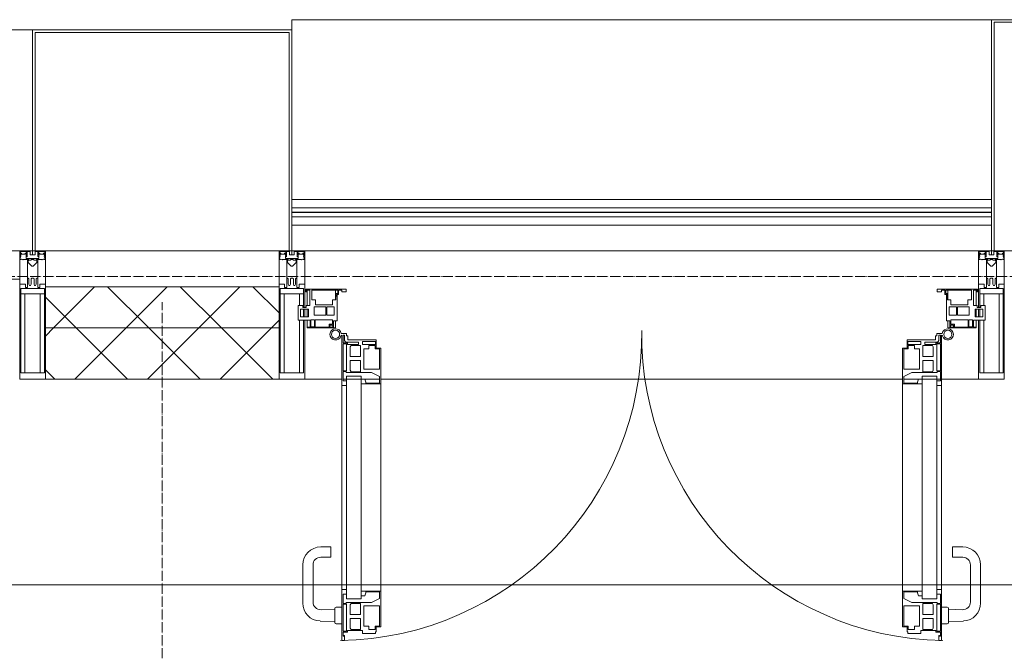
# Model space of a CAD drawing. Header units: millimetres. Extents: x 5617 to 132318, y 7718 to 193536.
# Tile 45 of 81: x 47783 to 49701, y 32370 to 33600. Entities that reach past the tile are written whole.
import ezdxf

# ---------------------------------------------------------------- set-up
doc = ezdxf.new("R2010")
doc.units = ezdxf.units.MM
doc.linetypes.add('ADSK_Линия сетки', pattern=[25, 20, -2.5, 0, -2.5])
doc.linetypes.add('Линия сетки', pattern=[25, 20, -2.5, 0, -2.5])
for name, color, linetype, lineweight in [('Двери', 7, 'Continuous', 18), ('Импосты витража', 7, 'Continuous', 18), ('Колонны', 7, 'Continuous', 18), ('Ограждение', 7, 'Continuous', 18), ('Оси', 7, 'Continuous', 9), ('Панели витража', 7, 'Continuous', 18), ('Перекрытия', 7, 'Continuous', 18), ('Поручни', 7, 'Continuous', 18), ('Стены разрез', 7, 'Continuous', 40), ('Стены штриховка', 7, 'Continuous', 40), ('Элементы узлов', 7, 'Continuous', 18)]:
    doc.layers.add(name, color=color, linetype=linetype, lineweight=lineweight)
pattern_1 = [(45, (0, 0), (-70.71068, 70.71068), []), (135, (0, 0), (-70.71068, -70.71068), [])]

# ---------------------------------------------------------------- blocks, each defined once
blk = doc.blocks.new('135_SLK_K4_AR_rvt-1-МКСС_К4_L13_45_000_')
at = {"layer": 'Перекрытия', "color": 253, "true_color": 0xaaaaaa}
blk.add_line((116900, 32500), (113450, 32500), dxfattribs=at)
blk = doc.blocks.new('A_PAN_ALU_Door_Double - EXT_1_Double_EQ 6_3-7515385-МКСС_К4_L13_45_000_')
at = {"layer": 'Двери', "color": 253, "lineweight": 5, "true_color": 0xaaaaaa}
for p, q in [((-575.1, -160.7), (-585.4, -160.7)), ((-583.7, -164.2), (-583.7, -262.2)), ((-581.6, -179.2), (-581.6, -164.2)), ((-581.6, -164.2), (-578.6, -164.2)), ((-578.6, -164.2), (-578.6, -174.5)), ((-575.1, -165.6), (-575.1, -160.7)), ((-572.4, -165.6), (-575.1, -165.6)), ((-572.4, -173.3), (-572.4, -165.6)), ((572.4, -165.6), (575.1, -165.6)), ((572.4, -173.3), (572.4, -165.6)), ((575.1, -160.7), (585.4, -160.7)), ((575.1, -165.6), (575.1, -160.7)), ((581.6, -164.2), (578.6, -164.2)), ((578.6, -164.2), (578.6, -174.5)), ((581.6, -179.2), (581.6, -164.2)), ((583.7, -164.2), (583.7, -262.2)), ((-572.9, -179.2), (-581.6, -179.2)), ((-581.6, -233.4), (-581.6, -180.9)), ((-581.6, -180.9), (-574.6, -180.9)), ((-575.5, -177.5), (-551.3, -177.5)), ((-574.6, -180.9), (-574.6, -233.4)), ((-572.9, -182.2), (-572.9, -179.2)), ((-551.3, -182.2), (-572.9, -182.2)), ((-517.1, -173.3), (-572.4, -173.3)), ((-567.6, -186.7), (-566.1, -184)), ((-567.6, -205.7), (-567.6, -186.7)), ((-566.1, -184), (-547.7, -184)), ((-551.3, -177.5), (-551.3, -182.2)), ((-547.7, -184), (-547.7, -205.7)), ((-543.6, -182.2), (-543.6, -176.7)), ((-543.6, -176.7), (-518.6, -176.7)), ((-518.6, -182.2), (-543.6, -182.2)), ((-541.3, -230.6), (-541.3, -191)), ((-541.3, -191), (-531.2, -191)), ((-531.2, -191), (-531.2, -184.4)), ((-531.2, -184.4), (-518.8, -184.4)), ((-518.8, -184.4), (-518.8, -191)), ((-518.8, -191), (-510.6, -191)), ((-518.6, -176.7), (-518.6, -182.2)), ((-517.1, -189.3), (-517.1, -173.3)), ((-508.2, -189.3), (-517.1, -189.3)), ((-510.6, -191), (-510.6, -230.6)), ((-508.2, -259.2), (-508.2, -189.3)), ((508.2, -189.3), (517.1, -189.3)), ((508.2, -259.2), (508.2, -189.3)), ((510.6, -191), (510.6, -230.6)), ((518.8, -191), (510.6, -191)), ((517.1, -173.3), (572.4, -173.3)), ((517.1, -189.3), (517.1, -173.3)), ((518.6, -176.7), (518.6, -182.2)), ((543.6, -176.7), (518.6, -176.7)), ((518.6, -182.2), (543.6, -182.2)), ((518.8, -184.4), (518.8, -191)), ((531.2, -184.4), (518.8, -184.4)), ((531.2, -191), (531.2, -184.4)), ((541.3, -191), (531.2, -191)), ((541.3, -230.6), (541.3, -191)), ((543.6, -182.2), (543.6, -176.7)), ((547.7, -184), (547.7, -205.7)), ((566.1, -184), (547.7, -184)), ((551.3, -177.5), (551.3, -182.2)), ((575.5, -177.5), (551.3, -177.5)), ((551.3, -182.2), (572.9, -182.2)), ((567.6, -186.7), (566.1, -184)), ((567.6, -205.7), (567.6, -186.7)), ((572.9, -179.2), (581.6, -179.2)), ((572.9, -182.2), (572.9, -179.2)), ((574.6, -180.9), (574.6, -233.4)), ((581.6, -180.9), (574.6, -180.9)), ((581.6, -233.4), (581.6, -180.9)), ((-547.7, -205.7), (-567.6, -205.7)), ((547.7, -205.7), (567.6, -205.7)), ((-567.6, -232.6), (-567.6, -213.6)), ((-567.6, -213.6), (-547.7, -213.6)), ((-547.7, -213.6), (-547.7, -235.3)), ((567.6, -213.6), (547.7, -213.6)), ((547.7, -213.6), (547.7, -235.3)), ((567.6, -232.6), (567.6, -213.6)), ((-583.7, -244.2), (-583.7, -677.3)), ((-574.6, -233.4), (-581.6, -233.4)), ((-581.6, -253.1), (-581.6, -235.1)), ((-581.6, -235.1), (-575.4, -235.1)), ((-575.4, -235.1), (-575.4, -237.1)), ((-575.4, -237.1), (-526.4, -237.1)), ((-574.6, -244.2), (-546, -244.2)), ((-574.6, -244.2), (-574.6, -677.3)), ((-566.1, -235.3), (-567.6, -232.6)), ((-547.7, -235.3), (-566.1, -235.3)), ((-546, -677.3), (-546, -244.2)), ((-510.6, -230.6), (-541.3, -230.6)), ((-526.4, -237.1), (-510.6, -244.7)), ((-510.6, -244.7), (-510.6, -257.7)), ((510.6, -230.6), (541.3, -230.6)), ((526.4, -237.1), (510.6, -244.7)), ((510.6, -244.7), (510.6, -257.7)), ((575.4, -237.1), (526.4, -237.1)), ((546, -677.3), (546, -244.2)), ((574.6, -244.2), (546, -244.2)), ((547.7, -235.3), (566.1, -235.3)), ((566.1, -235.3), (567.6, -232.6)), ((574.6, -233.4), (581.6, -233.4)), ((574.6, -244.2), (574.6, -677.3)), ((575.4, -235.1), (575.4, -237.1)), ((581.6, -235.1), (575.4, -235.1)), ((581.6, -253.1), (581.6, -235.1)), ((583.7, -244.2), (583.7, -677.3)), ((-583.7, -262.2), (-574.6, -262.2)), ((-574.6, -253.1), (-581.6, -253.1)), ((-574.6, -262.2), (-574.6, -253.1)), ((-539.3, -249.6), (-546, -249.6)), ((-546, -249.6), (-546, -259.2)), ((-546, -259.2), (-508.2, -259.2)), ((-537.1, -255.7), (-539.3, -249.6)), ((-537.1, -257.7), (-537.1, -255.7)), ((-510.6, -257.7), (-537.1, -257.7)), ((-508.2, -662.3), (-508.2, -259.2)), ((546, -259.2), (508.2, -259.2)), ((508.2, -662.3), (508.2, -259.2)), ((510.6, -257.7), (537.1, -257.7)), ((537.1, -255.7), (539.3, -249.6)), ((537.1, -257.7), (537.1, -255.7)), ((539.3, -249.6), (546, -249.6)), ((546, -249.6), (546, -259.2)), ((574.6, -253.1), (581.6, -253.1)), ((574.6, -262.2), (574.6, -253.1)), ((583.7, -262.2), (574.6, -262.2)), ((-574.6, -659.3), (-583.7, -659.3)), ((-583.7, -659.3), (-583.7, -758.9)), ((-574.6, -659.3), (-583.7, -659.3)), ((-583.7, -659.3), (-583.7, -758.9)), ((-581.6, -686.5), (-581.6, -668.4)), ((-581.6, -668.4), (-574.6, -668.4)), ((-581.6, -686.5), (-581.6, -668.4)), ((-581.6, -668.4), (-574.6, -668.4)), ((-574.6, -668.4), (-574.6, -659.3)), ((-574.6, -668.4), (-574.6, -659.3)), ((-508.2, -662.3), (-546, -662.3)), ((-546, -662.3), (-546, -672)), ((-508.2, -662.3), (-546, -662.3)), ((-546, -662.3), (-546, -672)), ((-539.3, -672), (-537.1, -665.9)), ((-539.3, -672), (-537.1, -665.9)), ((-537.1, -665.9), (-537.1, -663.8)), ((-537.1, -663.8), (-510.6, -663.8)), ((-537.1, -665.9), (-537.1, -663.8)), ((-537.1, -663.8), (-510.6, -663.8)), ((-510.6, -663.8), (-510.6, -676.8)), ((-510.6, -663.8), (-510.6, -676.8)), ((-508.2, -732.3), (-508.2, -662.3)), ((-508.2, -732.3), (-508.2, -662.3)), ((508.2, -662.3), (546, -662.3)), ((508.2, -732.3), (508.2, -662.3)), ((508.2, -662.3), (546, -662.3)), ((508.2, -732.3), (508.2, -662.3)), ((510.6, -663.8), (510.6, -676.8)), ((537.1, -663.8), (510.6, -663.8)), ((510.6, -663.8), (510.6, -676.8)), ((537.1, -663.8), (510.6, -663.8)), ((537.1, -665.9), (537.1, -663.8)), ((537.1, -665.9), (537.1, -663.8)), ((539.3, -672), (537.1, -665.9)), ((539.3, -672), (537.1, -665.9)), ((546, -662.3), (546, -672)), ((546, -662.3), (546, -672)), ((574.6, -659.3), (583.7, -659.3)), ((574.6, -668.4), (574.6, -659.3)), ((574.6, -659.3), (583.7, -659.3)), ((574.6, -668.4), (574.6, -659.3)), ((581.6, -668.4), (574.6, -668.4)), ((581.6, -668.4), (574.6, -668.4)), ((581.6, -686.5), (581.6, -668.4)), ((581.6, -686.5), (581.6, -668.4)), ((583.7, -659.3), (583.7, -758.9)), ((583.7, -659.3), (583.7, -758.9)), ((-575.4, -686.5), (-581.6, -686.5)), ((-575.4, -686.5), (-581.6, -686.5)), ((-581.6, -740.6), (-581.6, -688.2)), ((-581.6, -688.2), (-574.6, -688.2)), ((-581.6, -740.6), (-581.6, -688.2)), ((-581.6, -688.2), (-574.6, -688.2)), ((-526.4, -684.5), (-575.4, -684.5)), ((-575.4, -684.5), (-575.4, -686.5)), ((-526.4, -684.5), (-575.4, -684.5)), ((-575.4, -684.5), (-575.4, -686.5)), ((-574.6, -677.3), (-546, -677.3)), ((-574.6, -688.2), (-574.6, -740.6)), ((-574.6, -688.2), (-574.6, -740.6)), ((-567.6, -688.9), (-566.1, -686.3)), ((-567.6, -688.9), (-566.1, -686.3)), ((-567.6, -708), (-567.6, -688.9)), ((-567.6, -708), (-567.6, -688.9)), ((-566.1, -686.3), (-547.7, -686.3)), ((-566.1, -686.3), (-547.7, -686.3)), ((-547.7, -686.3), (-547.7, -708)), ((-547.7, -686.3), (-547.7, -708)), ((-546, -672), (-539.3, -672)), ((-546, -672), (-539.3, -672)), ((-510.6, -676.8), (-526.4, -684.5)), ((-510.6, -676.8), (-526.4, -684.5)), ((510.6, -676.8), (526.4, -684.5)), ((510.6, -676.8), (526.4, -684.5)), ((526.4, -684.5), (575.4, -684.5)), ((526.4, -684.5), (575.4, -684.5)), ((546, -672), (539.3, -672)), ((546, -672), (539.3, -672)), ((574.6, -677.3), (546, -677.3)), ((547.7, -686.3), (547.7, -708)), ((566.1, -686.3), (547.7, -686.3)), ((547.7, -686.3), (547.7, -708)), ((566.1, -686.3), (547.7, -686.3)), ((567.6, -688.9), (566.1, -686.3)), ((567.6, -688.9), (566.1, -686.3)), ((567.6, -708), (567.6, -688.9)), ((567.6, -708), (567.6, -688.9)), ((581.6, -688.2), (574.6, -688.2)), ((574.6, -688.2), (574.6, -740.6)), ((581.6, -688.2), (574.6, -688.2)), ((574.6, -688.2), (574.6, -740.6)), ((575.4, -684.5), (575.4, -686.5)), ((575.4, -684.5), (575.4, -686.5)), ((575.4, -686.5), (581.6, -686.5)), ((575.4, -686.5), (581.6, -686.5)), ((581.6, -740.6), (581.6, -688.2)), ((581.6, -740.6), (581.6, -688.2)), ((-547.7, -708), (-567.6, -708)), ((-547.7, -708), (-567.6, -708)), ((-541.3, -730.5), (-541.3, -691)), ((-541.3, -691), (-510.6, -691)), ((-541.3, -730.5), (-541.3, -691)), ((-541.3, -691), (-510.6, -691)), ((-510.6, -691), (-510.6, -730.6)), ((-510.6, -691), (-510.6, -730.6)), ((541.3, -691), (510.6, -691)), ((510.6, -691), (510.6, -730.6)), ((541.3, -691), (510.6, -691)), ((510.6, -691), (510.6, -730.6)), ((541.3, -730.5), (541.3, -691)), ((541.3, -730.5), (541.3, -691)), ((547.7, -708), (567.6, -708)), ((547.7, -708), (567.6, -708)), ((-567.6, -734.8), (-567.6, -715.8)), ((-567.6, -715.8), (-547.7, -715.8)), ((-567.6, -734.8), (-567.6, -715.8)), ((-567.6, -715.8), (-547.7, -715.8)), ((-547.7, -715.8), (-547.7, -737.5)), ((-547.7, -715.8), (-547.7, -737.5)), ((567.6, -715.8), (547.7, -715.8)), ((547.7, -715.8), (547.7, -737.5)), ((567.6, -715.8), (547.7, -715.8)), ((547.7, -715.8), (547.7, -737.5)), ((567.6, -734.8), (567.6, -715.8)), ((567.6, -734.8), (567.6, -715.8)), ((-574.6, -740.6), (-581.6, -740.6)), ((-574.6, -740.6), (-581.6, -740.6)), ((-581.6, -750.3), (-581.6, -742.3)), ((-581.6, -742.3), (-572.9, -742.3)), ((-581.6, -750.3), (-581.6, -742.3)), ((-581.6, -742.3), (-572.9, -742.3)), ((-572.9, -742.3), (-572.9, -739.3)), ((-572.9, -739.3), (-543.6, -739.3)), ((-572.9, -742.3), (-572.9, -739.3)), ((-572.9, -739.3), (-543.6, -739.3)), ((-566.1, -737.5), (-567.6, -734.8)), ((-566.1, -737.5), (-567.6, -734.8)), ((-547.7, -737.5), (-566.1, -737.5)), ((-547.7, -737.5), (-566.1, -737.5)), ((-543.6, -739.3), (-543.6, -744.8)), ((-543.6, -739.3), (-543.6, -744.8)), ((-543.6, -744.8), (-518.6, -744.8)), ((-543.6, -744.8), (-518.6, -744.8)), ((-531.2, -730.5), (-541.3, -730.5)), ((-531.2, -730.5), (-541.3, -730.5)), ((-531.2, -737.1), (-531.2, -730.5)), ((-531.2, -737.1), (-531.2, -730.5)), ((-518.8, -737.1), (-531.2, -737.1)), ((-518.8, -737.1), (-531.2, -737.1)), ((-510.6, -730.6), (-518.8, -730.6)), ((-518.8, -730.6), (-518.8, -737.1)), ((-510.6, -730.6), (-518.8, -730.6)), ((-518.8, -730.6), (-518.8, -737.1)), ((-518.6, -744.8), (-518.6, -741.8)), ((-518.6, -741.8), (-517.1, -741.8)), ((-518.6, -744.8), (-518.6, -741.8)), ((-518.6, -741.8), (-517.1, -741.8)), ((-517.1, -741.8), (-517.1, -732.3)), ((-517.1, -732.3), (-508.2, -732.3)), ((-517.1, -741.8), (-517.1, -732.3)), ((-517.1, -732.3), (-508.2, -732.3)), ((517.1, -732.3), (508.2, -732.3)), ((517.1, -732.3), (508.2, -732.3)), ((510.6, -730.6), (518.8, -730.6)), ((510.6, -730.6), (518.8, -730.6)), ((517.1, -741.8), (517.1, -732.3)), ((517.1, -741.8), (517.1, -732.3)), ((518.6, -741.8), (517.1, -741.8)), ((518.6, -741.8), (517.1, -741.8)), ((518.6, -744.8), (518.6, -741.8)), ((518.6, -744.8), (518.6, -741.8)), ((543.6, -744.8), (518.6, -744.8)), ((543.6, -744.8), (518.6, -744.8)), ((518.8, -730.6), (518.8, -737.1)), ((518.8, -730.6), (518.8, -737.1)), ((518.8, -737.1), (531.2, -737.1)), ((518.8, -737.1), (531.2, -737.1)), ((531.2, -730.5), (541.3, -730.5)), ((531.2, -737.1), (531.2, -730.5)), ((531.2, -730.5), (541.3, -730.5)), ((531.2, -737.1), (531.2, -730.5)), ((543.6, -739.3), (543.6, -744.8)), ((572.9, -739.3), (543.6, -739.3)), ((543.6, -739.3), (543.6, -744.8)), ((572.9, -739.3), (543.6, -739.3)), ((547.7, -737.5), (566.1, -737.5)), ((547.7, -737.5), (566.1, -737.5)), ((566.1, -737.5), (567.6, -734.8)), ((566.1, -737.5), (567.6, -734.8)), ((572.9, -742.3), (572.9, -739.3)), ((572.9, -742.3), (572.9, -739.3)), ((581.6, -742.3), (572.9, -742.3)), ((581.6, -742.3), (572.9, -742.3)), ((574.6, -740.6), (581.6, -740.6)), ((574.6, -740.6), (581.6, -740.6)), ((581.6, -750.3), (581.6, -742.3)), ((581.6, -750.3), (581.6, -742.3)), ((-583.7, -758.9), (-578.6, -758.9)), ((-583.7, -758.9), (-578.6, -758.9)), ((-579.8, -750.3), (-581.6, -750.3)), ((-579.8, -750.3), (-581.6, -750.3)), ((-578.6, -748.9), (-579.8, -748.9)), ((-579.8, -748.9), (-579.8, -750.3)), ((-578.6, -748.9), (-579.8, -748.9)), ((-579.8, -748.9), (-579.8, -750.3)), ((-578.6, -758.9), (-578.6, -748.9)), ((-578.6, -758.9), (-578.6, -748.9)), ((578.6, -748.9), (579.8, -748.9)), ((578.6, -758.9), (578.6, -748.9)), ((578.6, -748.9), (579.8, -748.9)), ((578.6, -758.9), (578.6, -748.9)), ((583.7, -758.9), (578.6, -758.9)), ((583.7, -758.9), (578.6, -758.9)), ((579.8, -748.9), (579.8, -750.3)), ((579.8, -748.9), (579.8, -750.3)), ((579.8, -750.3), (581.6, -750.3)), ((579.8, -750.3), (581.6, -750.3))]:
    blk.add_line(p, q, dxfattribs=at)
at = {"layer": 'Двери', "lineweight": 5}
for p, q in [((-625.1, -576.5), (-605.1, -576.5)), ((-605.1, -576.5), (-605.1, -596.5)), ((625.1, -576.5), (605.1, -576.5)), ((605.1, -576.5), (605.1, -596.5)), ((-660.1, -685.7), (-660.1, -611.5)), ((-640.1, -611.5), (-640.1, -683.8)), ((-605.1, -596.5), (-625.1, -596.5)), ((605.1, -596.5), (625.1, -596.5)), ((640.1, -611.5), (640.1, -683.8)), ((660.1, -685.7), (660.1, -611.5)), ((-624.5, -698.8), (-597.6, -697.7)), ((-597.6, -723.5), (-597.6, -696)), ((-595.1, -693.5), (-583.6, -693.5)), ((595.1, -693.5), (583.6, -693.5)), ((597.6, -723.5), (597.6, -696)), ((624.5, -698.8), (597.6, -697.7)), ((-597.6, -721.7), (-626.4, -720.7)), ((-583.6, -726), (-595.1, -726)), ((583.6, -726), (595.1, -726)), ((597.6, -721.7), (626.4, -720.7))]:
    blk.add_line(p, q, dxfattribs=at)
at = {"layer": 'Двери', "color": 253, "lineweight": 5, "true_color": 0xaaaaaa}
for centre, radius, start, end in [((-596.2, -162.7), 11, 9.9716, 343.953), ((596.2, -162.7), 11, 196.047, 170.0284), ((-596.2, -162.6), 8, 90, 270), ((-596.2, -162.6), 8, 270, 90), ((-583.7, -166.3), 2.03, 90, 163.9279), ((583.7, -166.3), 2.03, 16.0721, 90), ((596.2, -162.6), 8, 90, 270), ((596.2, -162.6), 8, 270, 90), ((-575.5, -174.5), 3, 180, 270), ((575.5, -174.5), 3, 270, 0)]:
    blk.add_arc(centre, radius, start, end, dxfattribs=at)
at = {"layer": 'Двери', "color": 254, "lineweight": 5, "true_color": 0xd4d4d4}
for centre, start, end in [((-596.2, -162.6), 270.9387, 0.704), ((596.2, -162.6), 179.296, 269.0613)]:
    blk.add_arc(centre, 596.2, start, end, dxfattribs=at)
at = {"layer": 'Двери', "lineweight": 5}
for centre, radius, start, end in [((-625.1, -611.5), 35, 90, 180), ((625.1, -611.5), 35, 0, 90), ((-625.1, -611.5), 15, 90, 180), ((625.1, -611.5), 15, 0, 90), ((-625.1, -685.7), 35, 180, 267.8055), ((-625.1, -683.8), 15, 180, 272.1944), ((625.1, -683.8), 15, 267.8056, 0), ((625.1, -685.7), 35, 272.1945, 0), ((-595.1, -696), 2.5, 90, 180), ((595.1, -696), 2.5, 0, 90), ((-595.1, -723.5), 2.5, 180, 270), ((595.1, -723.5), 2.5, 270, 0)]:
    blk.add_arc(centre, radius, start, end, dxfattribs=at)
at = {"layer": 'Панели витража', "color": 253, "lineweight": 5, "true_color": 0xaaaaaa}
for p, q in [((-654.3, -79.5), (-654.3, -74.5)), ((-654.3, -74.5), (-575.3, -74.5)), ((-592, -76.3), (-642.4, -76.3)), ((-642.4, -76.3), (-642.4, -95.5)), ((-596.2, -95.5), (-596.2, -76.2)), ((-592, -83.1), (-592, -76.3)), ((-590.3, -76.5), (-590.3, -84.8)), ((-583.9, -76.5), (-590.3, -76.5)), ((-583.9, -79.5), (-583.9, -76.5)), ((-575.3, -74.5), (-575.3, -79.5)), ((575.3, -74.5), (654.3, -74.5)), ((575.3, -79.5), (575.3, -74.5)), ((583.9, -76.5), (583.9, -79.5)), ((590.3, -76.5), (583.9, -76.5)), ((590.3, -84.8), (590.3, -76.5)), ((592, -76.3), (592, -83.1)), ((642.4, -76.3), (592, -76.3)), ((596.2, -76.2), (596.2, -95.5)), ((642.4, -95.5), (642.4, -76.3)), ((654.3, -74.5), (654.3, -79.5)), ((-652.8, -79.5), (-654.3, -79.5)), ((-652.8, -76.7), (-652.8, -79.5)), ((-646.3, -76.7), (-652.8, -76.7)), ((-651.2, -76.7), (-651.2, -106.6)), ((-646.3, -106.6), (-646.3, -76.7)), ((-642.4, -95.5), (-635.3, -95.5)), ((-635.3, -95.5), (-635.3, -105)), ((-602.1, -95.5), (-595.8, -95.5)), ((-602.1, -105), (-602.1, -95.5)), ((-595.8, -89), (-595, -88.2)), ((-595.8, -95.5), (-595.8, -89)), ((-595, -83.1), (-592, -83.1)), ((-595, -88.2), (-595, -83.1)), ((-593.3, -84.8), (-593.3, -136.5)), ((-590.3, -84.8), (-593.3, -84.8)), ((-575.3, -79.5), (-583.9, -79.5)), ((583.9, -79.5), (575.3, -79.5)), ((593.3, -84.8), (590.3, -84.8)), ((592, -83.1), (595, -83.1)), ((593.3, -136.5), (593.3, -84.8)), ((595, -83.1), (595, -88.2)), ((595, -88.2), (595.8, -89)), ((595.8, -89), (595.8, -95.5)), ((595.8, -95.5), (602.1, -95.5)), ((602.1, -95.5), (602.1, -105)), ((635.3, -95.5), (642.4, -95.5)), ((635.3, -105), (635.3, -95.5)), ((646.3, -76.7), (646.3, -106.6)), ((652.8, -76.7), (646.3, -76.7)), ((651.2, -106.6), (651.2, -76.7)), ((652.8, -79.5), (652.8, -76.7)), ((654.3, -79.5), (652.8, -79.5)), ((-669.2, -106.6), (-660.2, -106.6)), ((-669.2, -135.1), (-669.2, -106.6)), ((-664.2, -113.4), (-664.2, -128.4)), ((-649.2, -113.4), (-664.2, -113.4)), ((-660.2, -106.6), (-660.2, -110.1)), ((-660.2, -110.1), (-653.3, -110.1)), ((-653.3, -106.6), (-646.3, -106.6)), ((-653.3, -110.1), (-653.3, -106.6)), ((-651.2, -113.4), (-651.2, -128.4)), ((-649.2, -128.4), (-649.2, -113.4)), ((-637.8, -108.8), (-637.8, -125)), ((-615.2, -108.8), (-637.8, -108.8)), ((-635.3, -105), (-602.1, -105)), ((-615.2, -125), (-615.2, -108.8)), ((-613, -108.8), (-613, -125)), ((-598.7, -108.8), (-613, -108.8)), ((-598.7, -125), (-598.7, -108.8)), ((598.7, -108.8), (598.7, -125)), ((613, -108.8), (598.7, -108.8)), ((602.1, -105), (635.3, -105)), ((613, -125), (613, -108.8)), ((615.2, -108.8), (615.2, -125)), ((637.8, -108.8), (615.2, -108.8)), ((637.8, -125), (637.8, -108.8)), ((646.3, -106.6), (653.3, -106.6)), ((649.2, -113.4), (649.2, -128.4)), ((664.2, -113.4), (649.2, -113.4)), ((651.2, -128.4), (651.2, -113.4)), ((653.3, -106.6), (653.3, -110.1)), ((653.3, -110.1), (660.2, -110.1)), ((660.2, -106.6), (669.2, -106.6)), ((660.2, -110.1), (660.2, -106.6)), ((664.2, -128.4), (664.2, -113.4)), ((669.2, -106.6), (669.2, -135.1)), ((-664.2, -128.4), (-649.2, -128.4)), ((-637.8, -125), (-615.2, -125)), ((-635.9, -134.2), (-635.9, -148.4)), ((-601.9, -134.2), (-635.9, -134.2)), ((-613, -125), (-598.7, -125)), ((-601.9, -142.8), (-601.9, -134.2)), ((598.7, -125), (613, -125)), ((635.9, -134.2), (601.9, -134.2)), ((601.9, -134.2), (601.9, -142.8)), ((615.2, -125), (637.8, -125)), ((635.9, -148.4), (635.9, -134.2)), ((649.2, -128.4), (664.2, -128.4)), ((-645.9, -135.1), (-669.2, -135.1)), ((-651.2, -135.1), (-651.2, -148.5)), ((-651.2, -148.5), (-645.9, -148.5)), ((-651.2, -150), (-651.2, -148.5)), ((-600.3, -150), (-651.2, -150)), ((-645.9, -148.5), (-645.9, -135.1)), ((-644.3, -134.5), (-644.3, -148.2)), ((-637.3, -134.5), (-644.3, -134.5)), ((-644.3, -148.2), (-637.3, -148.2)), ((-637.3, -148.2), (-637.3, -134.5)), ((-635.9, -148.4), (-608.9, -148.4)), ((-608.9, -142.8), (-601.9, -142.8)), ((-608.9, -148.4), (-608.9, -142.8)), ((-607.5, -144.4), (-607.5, -148.7)), ((-601.5, -144.4), (-607.5, -144.4)), ((-607.5, -148.7), (-601.5, -148.7)), ((-601.5, -148.7), (-601.5, -144.4)), ((-600.3, -136.5), (-600.3, -150)), ((-593.3, -136.5), (-600.3, -136.5)), ((-600.3, -150), (-596.2, -150)), ((-596.2, -150), (-596.2, -136.5)), ((600.3, -136.5), (593.3, -136.5)), ((596.2, -136.5), (596.2, -150)), ((596.2, -150), (600.3, -150)), ((600.3, -150), (600.3, -136.5)), ((651.2, -150), (600.3, -150)), ((601.5, -144.4), (601.5, -148.7)), ((607.5, -144.4), (601.5, -144.4)), ((601.5, -148.7), (607.5, -148.7)), ((601.9, -142.8), (608.9, -142.8)), ((607.5, -148.7), (607.5, -144.4)), ((608.9, -142.8), (608.9, -148.4)), ((608.9, -148.4), (635.9, -148.4)), ((637.3, -134.5), (637.3, -148.2)), ((644.3, -134.5), (637.3, -134.5)), ((637.3, -148.2), (644.3, -148.2)), ((644.3, -148.2), (644.3, -134.5)), ((645.9, -135.1), (645.9, -148.5)), ((669.2, -135.1), (645.9, -135.1)), ((645.9, -148.5), (651.2, -148.5)), ((651.2, -148.5), (651.2, -135.1)), ((651.2, -148.5), (651.2, -150))]:
    blk.add_line(p, q, dxfattribs=at)
blk = doc.blocks.new('Rectangular Mullion - R_StandardFrame_50Wx250H-5816490-МКСС_К4_L13_45_000_')
at = {"layer": 'Импосты витража', "color": 253, "lineweight": 5, "true_color": 0xaaaaaa}
for p, q in [((132872.5, 33150), (131560, 33150)), ((131632.5, 32900), (131560, 32900)), ((131670.3, 32900), (131634.6, 32900)), ((131705.7, 32900), (131677.1, 32900)), ((132724.5, 32900), (131708, 32900)), ((132755.4, 32900), (132726.8, 32900)), ((132797.9, 32900), (132762.2, 32900)), ((132872.5, 32900), (132800, 32900))]:
    blk.add_line(p, q, dxfattribs=at)
blk = doc.blocks.new('Rectangular Mullion - 50Wx250H-2623690-МКСС_К4_L13_45_000_')
at = {"layer": 'Элементы узлов', "color": 253, "lineweight": 5, "true_color": 0xaaaaaa}
for p, q in [((-25, 65.2), (-25, 250)), ((-25, 250), (0, 250)), ((25, 250), (0, 250)), ((25, 65.2), (25, 250)), ((-23, 237.3), (0, 237.3)), ((-23, 237.3), (-23, 73.6)), ((-14.9, 84), (-14.9, 237.3)), ((23, 237.3), (0, 237.3)), ((14.9, 84), (14.9, 237.3)), ((23, 237.3), (23, 73.6)), ((0, 84), (-23, 84)), ((0, 84), (23, 84)), ((-14, 65.2), (-25, 65.2)), ((-0.5, 73.6), (-23, 73.6)), ((-14, 71.3), (-14, 65.2)), ((-10, 71.3), (-14, 71.3)), ((-10, 53), (-10, 71.3)), ((-7, 65.2), (-5.9, 67.3)), ((-7, 65.2), (-7, 54.7)), ((-4.1, 67.3), (-5.9, 67.3)), ((-4.1, 67.3), (-2.9, 65.1)), ((-2.9, 65.1), (-2.9, 54.6)), ((0.5, 73.6), (23, 73.6)), ((4.1, 67.3), (2.9, 65.1)), ((2.9, 65.1), (2.9, 54.6)), ((4.1, 67.3), (5.9, 67.3)), ((7, 65.2), (5.9, 67.3)), ((7, 65.2), (7, 54.7)), ((10, 71.3), (14, 71.3)), ((10, 53), (10, 71.3)), ((14, 71.3), (14, 65.2)), ((14, 65.2), (25, 65.2)), ((-8.7, 53), (-10, 53)), ((-10, 53), (-10, 17)), ((-8.7, 53), (-7, 54.7)), ((-1.3, 53), (-2.9, 54.6)), ((0, 53), (-1.3, 53)), ((0, 53), (1.3, 53)), ((1.3, 53), (2.9, 54.6)), ((8.7, 53), (7, 54.7)), ((8.7, 53), (10, 53)), ((10, 53), (10, 17)), ((-8.5, 23), (-1.5, 30)), ((-8.5, 18.5), (-8.5, 23)), ((-1.5, 30), (0, 30)), ((1.5, 30), (0, 30)), ((8.5, 23), (1.5, 30)), ((8.5, 18.5), (8.5, 23)), ((-23.8, 14.6), (-25, 14.2)), ((-25, 0), (-25, 14.2)), ((-22.3, 17), (-23.8, 17)), ((-23.8, 17), (-23.8, 14.6)), ((-22.5, 10.6), (-23.8, 14.6)), ((-22.5, 10.6), (-23.7, 9.9)), ((-23.7, 1.3), (-23.7, 9.9)), ((-23.7, 1.3), (-11.8, 1.3)), ((-23.2, 10.2), (-22.5, 8)), ((-22.5, 8), (-22.5, 4.5)), ((-21.3, 4.5), (-22.5, 4.5)), ((-22.3, 17), (-22.3, 16)), ((-22.3, 16), (-21.3, 16)), ((-19, 17.6), (-21.3, 16)), ((-21.3, 4.5), (-21.3, 6.5)), ((-21.3, 6.5), (-14.2, 6.5)), ((-18.4, 16.6), (-19, 17.6)), ((-7.4, 16.6), (-18.4, 16.6)), ((-14.2, 6.5), (-14.2, 4.5)), ((-13.2, 4.5), (-14.2, 4.5)), ((-13.2, 4.5), (-12.2, 7.2)), ((-12.7, 7.6), (-11.3, 11.4)), ((-12.7, 7.6), (-11.8, 6.9)), ((-12.2, 9), (-12.2, 14.8)), ((-12.2, 14.8), (0, 14.8)), ((-11.8, 1.3), (-11.8, 6.9)), ((-10.5, 11.2), (-11.3, 11.4)), ((-10.5, 1.5), (-10.5, 11.2)), ((-4.8, 1.5), (-10.5, 1.5)), ((-10, 17), (-7.5, 17)), ((-7.5, 18.5), (-8.5, 18.5)), ((-7.5, 17), (-7.5, 18.5)), ((-7.4, 18), (-7.4, 16.6)), ((-2.6, 18), (-7.4, 18)), ((0, 8), (-4.8, 8)), ((-4.8, 1.5), (-4.8, 8)), ((-2.6, 18), (-2.6, 16.8)), ((-2.6, 16.8), (0, 16.8)), ((2.6, 16.8), (0, 16.8)), ((0, 14.8), (0, 16.8)), ((0, 14.8), (0, 16.8)), ((12.2, 14.8), (0, 14.8)), ((0, 0), (0, 8)), ((0, 8), (4.8, 8)), ((0, 0), (0, 8)), ((2.6, 18), (2.6, 16.8)), ((2.6, 18), (7.4, 18)), ((4.8, 1.5), (4.8, 8)), ((4.8, 1.5), (10.5, 1.5)), ((7.4, 18), (7.4, 16.6)), ((7.4, 16.6), (18.4, 16.6)), ((7.5, 18.5), (8.5, 18.5)), ((7.5, 17), (7.5, 18.5)), ((10, 17), (7.5, 17)), ((10.5, 11.2), (11.3, 11.4)), ((10.5, 1.5), (10.5, 11.2)), ((12.7, 7.6), (11.3, 11.4)), ((12.7, 7.6), (11.8, 6.9)), ((11.8, 1.3), (11.8, 6.9)), ((23.7, 1.3), (11.8, 1.3)), ((12.2, 9), (12.2, 14.8)), ((13.2, 4.5), (12.2, 7.2)), ((13.2, 4.5), (14.2, 4.5)), ((21.3, 6.5), (14.2, 6.5)), ((14.2, 6.5), (14.2, 4.5)), ((18.4, 16.6), (19, 17.6)), ((19, 17.6), (21.3, 16)), ((22.3, 16), (21.3, 16)), ((21.3, 4.5), (21.3, 6.5)), ((21.3, 4.5), (22.5, 4.5)), ((22.3, 17), (22.3, 16)), ((22.3, 17), (23.8, 17)), ((22.5, 10.6), (23.8, 14.6)), ((22.5, 10.6), (23.7, 9.9)), ((23.2, 10.2), (22.5, 8)), ((22.5, 8), (22.5, 4.5)), ((23.7, 1.3), (23.7, 9.9)), ((23.8, 17), (23.8, 14.6)), ((23.8, 14.6), (25, 14.2)), ((25, 0), (25, 14.2)), ((-25, 0), (0, 0)), ((25, 0), (0, 0))]:
    blk.add_line(p, q, dxfattribs=at)
for centre, start, end in [((-0.5, 73.1), 360, 90), ((0.5, 73.1), 90, 180)]:
    blk.add_arc(centre, 0.5, start, end, dxfattribs=at)
blk = doc.blocks.new('Rectangular Mullion - R_StandardFrame_50Wx250H-V83-МКСС_К4_L13_45_000_')
at = {"layer": 'Импосты витража', "color": 253, "lineweight": 5, "true_color": 0xaaaaaa}
for p, q in [((-25, 0), (-25, 250)), ((-25, 250), (25, 250)), ((25, 250), (25, 0)), ((0, 0), (-25, 0)), ((25, 0), (5, 0))]:
    blk.add_line(p, q, dxfattribs=at)
blk = doc.blocks.new('Rectangular Mullion - 50Wx250H-V60-МКСС_К4_L13_45_000_')
at = {"layer": 'Элементы узлов', "color": 253, "lineweight": 5, "true_color": 0xaaaaaa}
for p, q in [((-25, 65.2), (-25, 250)), ((-25, 250), (0, 250)), ((25, 250), (0, 250)), ((25, 135.1), (25, 250)), ((-23, 237.3), (0, 237.3)), ((-23, 237.3), (-23, 73.6)), ((-14.9, 84), (-14.9, 237.3)), ((23, 237.3), (0, 237.3)), ((14.9, 135.1), (14.9, 237.3)), ((23, 237.3), (23, 135.1)), ((23, 128.4), (23, 113.4)), ((25, 113.4), (25, 128.4)), ((14.9, 84), (14.9, 106.6)), ((23, 110.1), (23, 73.6)), ((25, 65.2), (25, 110.1)), ((0, 84), (-23, 84)), ((0, 84), (23, 84)), ((-14, 65.2), (-25, 65.2)), ((-0.5, 73.6), (-23, 73.6)), ((-14, 71.3), (-14, 65.2)), ((-10, 71.3), (-14, 71.3)), ((-10, 53), (-10, 71.3)), ((-7, 65.2), (-5.9, 67.3)), ((-7, 65.2), (-7, 54.7)), ((-4.1, 67.3), (-5.9, 67.3)), ((-4.1, 67.3), (-2.9, 65.1)), ((-2.9, 65.1), (-2.9, 54.6)), ((0.5, 73.6), (23, 73.6)), ((4.1, 67.3), (2.9, 65.1)), ((2.9, 65.1), (2.9, 54.6)), ((4.1, 67.3), (5.9, 67.3)), ((7, 65.2), (5.9, 67.3)), ((7, 65.2), (7, 54.7)), ((10, 71.3), (14, 71.3)), ((10, 53), (10, 71.3)), ((14, 71.3), (14, 65.2)), ((14, 65.2), (25, 65.2)), ((-8.7, 53), (-10, 53)), ((-10, 53), (-10, 17)), ((-8.7, 53), (-7, 54.7)), ((-1.3, 53), (-2.9, 54.6)), ((0, 53), (-1.3, 53)), ((0, 53), (1.3, 53)), ((1.3, 53), (2.9, 54.6)), ((8.7, 53), (7, 54.7)), ((8.7, 53), (10, 53)), ((10, 53), (10, 17)), ((-8.5, 23), (-1.5, 30)), ((-8.5, 18.5), (-8.5, 23)), ((-1.5, 30), (0, 30)), ((1.5, 30), (0, 30)), ((8.5, 23), (1.5, 30)), ((8.5, 18.5), (8.5, 23)), ((-23.8, 14.6), (-25, 14.2)), ((-25, 0), (-25, 14.2)), ((-22.3, 17), (-23.8, 17)), ((-23.8, 17), (-23.8, 14.6)), ((-22.5, 10.6), (-23.8, 14.6)), ((-22.5, 10.6), (-23.7, 9.9)), ((-23.7, 1.3), (-23.7, 9.9)), ((-23.7, 1.3), (-11.8, 1.3)), ((-23.2, 10.2), (-22.5, 8)), ((-22.5, 8), (-22.5, 4.5)), ((-21.3, 4.5), (-22.5, 4.5)), ((-22.3, 17), (-22.3, 16)), ((-22.3, 16), (-21.3, 16)), ((-19, 17.6), (-21.3, 16)), ((-21.3, 4.5), (-21.3, 6.5)), ((-21.3, 6.5), (-14.2, 6.5)), ((-18.4, 16.6), (-19, 17.6)), ((-7.4, 16.6), (-18.4, 16.6)), ((-14.2, 6.5), (-14.2, 4.5)), ((-13.2, 4.5), (-14.2, 4.5)), ((-13.2, 4.5), (-12.2, 7.2)), ((-12.7, 7.6), (-11.3, 11.4)), ((-12.7, 7.6), (-11.8, 6.9)), ((-12.2, 9), (-12.2, 14.8)), ((-12.2, 14.8), (0, 14.8)), ((-11.8, 1.3), (-11.8, 6.9)), ((-10.5, 11.2), (-11.3, 11.4)), ((-10.5, 1.5), (-10.5, 11.2)), ((-4.8, 1.5), (-10.5, 1.5)), ((-10, 17), (-7.5, 17)), ((-7.5, 18.5), (-8.5, 18.5)), ((-7.5, 17), (-7.5, 18.5)), ((-7.4, 18), (-7.4, 16.6)), ((-2.6, 18), (-7.4, 18)), ((0, 8), (-4.8, 8)), ((-4.8, 1.5), (-4.8, 8)), ((-2.6, 18), (-2.6, 16.8)), ((-2.6, 16.8), (0, 16.8)), ((2.6, 16.8), (0, 16.8)), ((0, 14.8), (0, 16.8)), ((0, 14.8), (0, 16.8)), ((12.2, 14.8), (0, 14.8)), ((0, 0), (0, 8)), ((0, 8), (4.8, 8)), ((0, 0), (0, 8)), ((2.6, 18), (2.6, 16.8)), ((2.6, 18), (7.4, 18)), ((4.8, 1.5), (4.8, 8)), ((4.8, 1.5), (10.5, 1.5)), ((7.4, 18), (7.4, 16.6)), ((7.4, 16.6), (18.4, 16.6)), ((7.5, 18.5), (8.5, 18.5)), ((7.5, 17), (7.5, 18.5)), ((10, 17), (7.5, 17)), ((10.5, 11.2), (11.3, 11.4)), ((10.5, 1.5), (10.5, 11.2)), ((12.7, 7.6), (11.3, 11.4)), ((12.7, 7.6), (11.8, 6.9)), ((11.8, 1.3), (11.8, 6.9)), ((23.7, 1.3), (11.8, 1.3)), ((12.2, 9), (12.2, 14.8)), ((13.2, 4.5), (12.2, 7.2)), ((13.2, 4.5), (14.2, 4.5)), ((21.3, 6.5), (14.2, 6.5)), ((14.2, 6.5), (14.2, 4.5)), ((18.4, 16.6), (19, 17.6)), ((19, 17.6), (21.3, 16)), ((22.3, 16), (21.3, 16)), ((21.3, 4.5), (21.3, 6.5)), ((21.3, 4.5), (22.5, 4.5)), ((22.3, 17), (22.3, 16)), ((22.3, 17), (23.8, 17)), ((22.5, 10.6), (23.8, 14.6)), ((22.5, 10.6), (23.7, 9.9)), ((23.2, 10.2), (22.5, 8)), ((22.5, 8), (22.5, 4.5)), ((23.7, 1.3), (23.7, 9.9)), ((23.8, 17), (23.8, 14.6)), ((23.8, 14.6), (25, 14.2)), ((25, 0), (25, 14.2)), ((-25, 0), (0, 0)), ((25, 0), (0, 0))]:
    blk.add_line(p, q, dxfattribs=at)
for centre, start, end in [((-0.5, 73.1), 360, 90), ((0.5, 73.1), 90, 180)]:
    blk.add_arc(centre, 0.5, start, end, dxfattribs=at)
blk = doc.blocks.new('Rectangular Mullion - R_StandardFrame_50Wx250H-V84-МКСС_К4_L13_45_000_')
at = {"layer": 'Импосты витража', "color": 253, "lineweight": 5, "true_color": 0xaaaaaa}
for p, q in [((-25, 0), (-25, 250)), ((-25, 250), (25, 250)), ((25, 250), (25, 135.1)), ((25, 128.4), (25, 113.4)), ((25, 110.1), (25, 0)), ((-5, 0), (-25, 0)), ((25, 0), (0, 0))]:
    blk.add_line(p, q, dxfattribs=at)
blk = doc.blocks.new('Rectangular Mullion - 50Wx250H-V62-МКСС_К4_L13_45_000_')
at = {"layer": 'Элементы узлов', "color": 253, "lineweight": 5, "true_color": 0xaaaaaa}
for p, q in [((-25, 135.1), (-25, 250)), ((-25, 250), (0, 250)), ((25, 250), (0, 250)), ((25, 65.2), (25, 250)), ((-23, 237.3), (0, 237.3)), ((-23, 237.3), (-23, 135.1)), ((-14.9, 135.1), (-14.9, 237.3)), ((23, 237.3), (0, 237.3)), ((14.9, 84), (14.9, 237.3)), ((23, 237.3), (23, 73.6)), ((-25, 113.4), (-25, 128.4)), ((-23, 128.4), (-23, 113.4)), ((-25, 65.2), (-25, 110.1)), ((-23, 110.1), (-23, 73.6)), ((-14.9, 84), (-14.9, 106.6)), ((0, 84), (-23, 84)), ((0, 84), (23, 84)), ((-14, 65.2), (-25, 65.2)), ((-0.5, 73.6), (-23, 73.6)), ((-14, 71.3), (-14, 65.2)), ((-10, 71.3), (-14, 71.3)), ((-10, 53), (-10, 71.3)), ((-7, 65.2), (-5.9, 67.3)), ((-7, 65.2), (-7, 54.7)), ((-4.1, 67.3), (-5.9, 67.3)), ((-4.1, 67.3), (-2.9, 65.1)), ((-2.9, 65.1), (-2.9, 54.6)), ((0.5, 73.6), (23, 73.6)), ((4.1, 67.3), (2.9, 65.1)), ((2.9, 65.1), (2.9, 54.6)), ((4.1, 67.3), (5.9, 67.3)), ((7, 65.2), (5.9, 67.3)), ((7, 65.2), (7, 54.7)), ((10, 71.3), (14, 71.3)), ((10, 53), (10, 71.3)), ((14, 71.3), (14, 65.2)), ((14, 65.2), (25, 65.2)), ((-8.7, 53), (-10, 53)), ((-10, 53), (-10, 17)), ((-8.7, 53), (-7, 54.7)), ((-1.3, 53), (-2.9, 54.6)), ((0, 53), (-1.3, 53)), ((0, 53), (1.3, 53)), ((1.3, 53), (2.9, 54.6)), ((8.7, 53), (7, 54.7)), ((8.7, 53), (10, 53)), ((10, 53), (10, 17)), ((-8.5, 23), (-1.5, 30)), ((-8.5, 18.5), (-8.5, 23)), ((-1.5, 30), (0, 30)), ((1.5, 30), (0, 30)), ((8.5, 23), (1.5, 30)), ((8.5, 18.5), (8.5, 23)), ((-23.8, 14.6), (-25, 14.2)), ((-25, 0), (-25, 14.2)), ((-22.3, 17), (-23.8, 17)), ((-23.8, 17), (-23.8, 14.6)), ((-22.5, 10.6), (-23.8, 14.6)), ((-22.5, 10.6), (-23.7, 9.9)), ((-23.7, 1.3), (-23.7, 9.9)), ((-23.7, 1.3), (-11.8, 1.3)), ((-23.2, 10.2), (-22.5, 8)), ((-22.5, 8), (-22.5, 4.5)), ((-21.3, 4.5), (-22.5, 4.5)), ((-22.3, 17), (-22.3, 16)), ((-22.3, 16), (-21.3, 16)), ((-19, 17.6), (-21.3, 16)), ((-21.3, 4.5), (-21.3, 6.5)), ((-21.3, 6.5), (-14.2, 6.5)), ((-18.4, 16.6), (-19, 17.6)), ((-7.4, 16.6), (-18.4, 16.6)), ((-14.2, 6.5), (-14.2, 4.5)), ((-13.2, 4.5), (-14.2, 4.5)), ((-13.2, 4.5), (-12.2, 7.2)), ((-12.7, 7.6), (-11.3, 11.4)), ((-12.7, 7.6), (-11.8, 6.9)), ((-12.2, 9), (-12.2, 14.8)), ((-12.2, 14.8), (0, 14.8)), ((-11.8, 1.3), (-11.8, 6.9)), ((-10.5, 11.2), (-11.3, 11.4)), ((-10.5, 1.5), (-10.5, 11.2)), ((-4.8, 1.5), (-10.5, 1.5)), ((-10, 17), (-7.5, 17)), ((-7.5, 18.5), (-8.5, 18.5)), ((-7.5, 17), (-7.5, 18.5)), ((-7.4, 18), (-7.4, 16.6)), ((-2.6, 18), (-7.4, 18)), ((0, 8), (-4.8, 8)), ((-4.8, 1.5), (-4.8, 8)), ((-2.6, 18), (-2.6, 16.8)), ((-2.6, 16.8), (0, 16.8)), ((2.6, 16.8), (0, 16.8)), ((0, 14.8), (0, 16.8)), ((0, 14.8), (0, 16.8)), ((12.2, 14.8), (0, 14.8)), ((0, 0), (0, 8)), ((0, 8), (4.8, 8)), ((0, 0), (0, 8)), ((2.6, 18), (2.6, 16.8)), ((2.6, 18), (7.4, 18)), ((4.8, 1.5), (4.8, 8)), ((4.8, 1.5), (10.5, 1.5)), ((7.4, 18), (7.4, 16.6)), ((7.4, 16.6), (18.4, 16.6)), ((7.5, 18.5), (8.5, 18.5)), ((7.5, 17), (7.5, 18.5)), ((10, 17), (7.5, 17)), ((10.5, 11.2), (11.3, 11.4)), ((10.5, 1.5), (10.5, 11.2)), ((12.7, 7.6), (11.3, 11.4)), ((12.7, 7.6), (11.8, 6.9)), ((11.8, 1.3), (11.8, 6.9)), ((23.7, 1.3), (11.8, 1.3)), ((12.2, 9), (12.2, 14.8)), ((13.2, 4.5), (12.2, 7.2)), ((13.2, 4.5), (14.2, 4.5)), ((21.3, 6.5), (14.2, 6.5)), ((14.2, 6.5), (14.2, 4.5)), ((18.4, 16.6), (19, 17.6)), ((19, 17.6), (21.3, 16)), ((22.3, 16), (21.3, 16)), ((21.3, 4.5), (21.3, 6.5)), ((21.3, 4.5), (22.5, 4.5)), ((22.3, 17), (22.3, 16)), ((22.3, 17), (23.8, 17)), ((22.5, 10.6), (23.8, 14.6)), ((22.5, 10.6), (23.7, 9.9)), ((23.2, 10.2), (22.5, 8)), ((22.5, 8), (22.5, 4.5)), ((23.7, 1.3), (23.7, 9.9)), ((23.8, 17), (23.8, 14.6)), ((23.8, 14.6), (25, 14.2)), ((25, 0), (25, 14.2)), ((-25, 0), (0, 0)), ((25, 0), (0, 0))]:
    blk.add_line(p, q, dxfattribs=at)
for centre, start, end in [((-0.5, 73.1), 360, 90), ((0.5, 73.1), 90, 180)]:
    blk.add_arc(centre, 0.5, start, end, dxfattribs=at)
blk = doc.blocks.new('Rectangular Mullion - R_StandardFrame_50Wx250H-V81-МКСС_К4_L13_45_000_')
at = {"layer": 'Импосты витража', "color": 253, "lineweight": 5, "true_color": 0xaaaaaa}
for p, q in [((-25, 135.1), (-25, 250)), ((-25, 250), (25, 250)), ((25, 250), (25, 0)), ((-25, 113.4), (-25, 128.4)), ((-25, 0), (-25, 110.1)), ((0, 0), (-25, 0)), ((25, 0), (5, 0))]:
    blk.add_line(p, q, dxfattribs=at)
blk = doc.blocks.new('System Panel - A_PAN_Glass-7513884-МКСС_К4_L13_45_000_')
at = {"layer": 'Панели витража', "color": 253, "lineweight": 5, "true_color": 0xaaaaaa}
for p, q in [((656.25, 0), (-656.25, 0)), ((-656.25, 0), (-656.25, -55)), ((656.25, -55), (656.25, 0)), ((-656.25, -55), (656.25, -55))]:
    blk.add_line(p, q, dxfattribs=at)
blk = doc.blocks.new('Ограждение - Ограждение-6013574-МКСС_К4_L13_45_000_')
at = {"layer": 'Поручни', "color": 253, "lineweight": 5, "true_color": 0xaaaaaa}
for p, q in [((34015, 17850), (32652.5, 17850)), ((34015, 17834), (32652.5, 17834)), ((34015, 17833.5), (32652.5, 17833.5)), ((34015, 17825.5), (32652.5, 17825.5)), ((34015, 17824.5), (32652.5, 17824.5)), ((34015, 17816.5), (32652.5, 17816.5)), ((34015, 17816), (32652.5, 17816)), ((32652.5, 17800), (34015, 17800))]:
    blk.add_line(p, q, dxfattribs=at)
blk = doc.blocks.new('A_SLK_PAN_Type1 - Прямой тип панели-6538212-МКСС_К4_L13_45_000_')
at = {"layer": 'Колонны', "lineweight": 5}
for p, q in [((-247.5, 0), (-252.5, 0)), ((-252.5, 0), (-252.5, -430)), ((-247.5, -425), (-247.5, 0)), ((227.5, 0), (-227.5, 0)), ((247.5, 0), (247.5, -425)), ((252.5, 0), (247.5, 0)), ((252.5, -430), (252.5, 0)), ((-252.5, -430), (252.5, -430)), ((247.5, -425), (-247.5, -425))]:
    blk.add_line(p, q, dxfattribs=at)
blk = doc.blocks.new('A_SLK_PAN_Type1 - Прямой тип панели-6538213-МКСС_К4_L13_45_000_')
at = {"layer": 'Колонны', "lineweight": 5}
for p, q in [((-180, 0), (-185, 0)), ((-185, 0), (-185, -450)), ((-180, -445), (-180, 0)), ((160, 0), (-160, 0)), ((180, 0), (180, -445)), ((185, 0), (180, 0)), ((185, -450), (185, 0)), ((-185, -450), (185, -450)), ((180, -445), (-180, -445))]:
    blk.add_line(p, q, dxfattribs=at)
blk = doc.blocks.new('A_OGR_PAN_Отлив - A_OGR_PAN_Отлив-V95-МКСС_К4_L13_45_000_')
at = {"layer": 'Колонны', "color": 253, "lineweight": 5, "true_color": 0xaaaaaa}
for p in [(681.25, 450), (-681.25, 430)]:
    blk.add_line(p, (-681.25, 450), dxfattribs=at)
blk = doc.blocks.new('A_OGR_PAN_Отлив - A_OGR_PAN_Отлив-6266126-МКСС_К4_L13_45_000_')
at = {"layer": 'Колонны', "color": 253, "lineweight": 5, "true_color": 0xaaaaaa}
for p in [(681.25, 430), (-681.25, 410)]:
    blk.add_line(p, (-681.25, 430), dxfattribs=at)
blk = doc.blocks.new('135_SLK_K4_AR_FCD_rvt-1-МКСС_К4_L13_45_000_')
at = {"layer": 'Стены разрез', "lineweight": 5, "true_color": 0xaaaaaa}
h = blk.add_hatch(dxfattribs=at)
h.set_pattern_fill('FP_4', color=253, style=0, pattern_type=2)
h.set_pattern_definition(pattern_1)
h.paths.add_polyline_path([(115377.5, 33000), (115377.5, 33080), (114922.5, 33080), (114922.5, 33000), (115286.3, 33000)])
h = blk.add_hatch(dxfattribs=at)
h.set_pattern_fill('FP_4', color=253, style=0, pattern_type=2)
h.set_pattern_definition(pattern_1)
h.paths.add_polyline_path([(115377.5, 32900), (115377.5, 33000), (114922.5, 33000), (114922.5, 32900), (115286.3, 32900)])
at = {"layer": 'Стены разрез', "color": 253, "lineweight": 9, "true_color": 0xaaaaaa}
for p, q in [((115377.5, 33080), (114922.5, 33080)), ((114922.5, 33080), (114922.5, 32900)), ((115377.5, 32900), (115377.5, 33080)), ((114922.5, 32900), (115377.5, 32900))]:
    blk.add_line(p, q, dxfattribs=at)
at = {"layer": 'Стены штриховка', "color": 253, "lineweight": 9, "true_color": 0xaaaaaa}
blk.add_line((115377.5, 33000), (114922.5, 33000), dxfattribs=at)
at = {"layer": 'Импосты витража', "color": 253, "lineweight": 5, "true_color": 0xaaaaaa, "extrusion": (0, 0, -1), "rotation": 180}
for name, p in [('Rectangular Mullion - 50Wx250H-2623690-МКСС_К4_L13_45_000_', (-114897.5, 33150)), ('Rectangular Mullion - R_StandardFrame_50Wx250H-V83-МКСС_К4_L13_45_000_', (-114897.5, 33150)), ('Rectangular Mullion - 50Wx250H-V60-МКСС_К4_L13_45_000_', (-115402.5, 33150)), ('Rectangular Mullion - R_StandardFrame_50Wx250H-V84-МКСС_К4_L13_45_000_', (-115402.5, 33150)), ('Rectangular Mullion - 50Wx250H-V62-МКСС_К4_L13_45_000_', (-116765, 33150)), ('Rectangular Mullion - R_StandardFrame_50Wx250H-V81-МКСС_К4_L13_45_000_', (-116765, 33150))]:
    blk.add_blockref(name, p, dxfattribs=at)
at = {"layer": 'Импосты витража', "color": 253, "lineweight": 5, "true_color": 0xaaaaaa}
blk.add_blockref('Rectangular Mullion - R_StandardFrame_50Wx250H-5816490-МКСС_К4_L13_45_000_', (-16132.5, 0), dxfattribs=at)
at = {"layer": 'Колонны', "color": 253, "lineweight": 5, "true_color": 0xaaaaaa}
for name, p in [('A_OGR_PAN_Отлив - A_OGR_PAN_Отлив-V95-МКСС_К4_L13_45_000_', (116083.8, 33150)), ('A_OGR_PAN_Отлив - A_OGR_PAN_Отлив-6266126-МКСС_К4_L13_45_000_', (114216.3, 33150))]:
    blk.add_blockref(name, p, dxfattribs=at)
at = {"layer": 'Колонны', "color": 253, "lineweight": 5, "true_color": 0xaaaaaa, "rotation": 180}
for name, p in [('A_SLK_PAN_Type1 - Прямой тип панели-6538213-МКСС_К4_L13_45_000_', (116950, 33150)), ('A_SLK_PAN_Type1 - Прямой тип панели-6538212-МКСС_К4_L13_45_000_', (115150, 33150))]:
    blk.add_blockref(name, p, dxfattribs=at)
at = {"layer": 'Ограждение', "color": 253, "lineweight": 5, "true_color": 0xaaaaaa}
blk.add_blockref('Ограждение - Ограждение-6013574-МКСС_К4_L13_45_000_', (82750, 15400), dxfattribs=at)
at = {"layer": 'Панели витража', "color": 253, "lineweight": 5, "true_color": 0xaaaaaa}
for name, p in [('System Panel - A_PAN_Glass-7513884-МКСС_К4_L13_45_000_', (114216.3, 33150)), ('A_PAN_ALU_Door_Double - EXT_1_Double_EQ 6_3-7515385-МКСС_К4_L13_45_000_', (116083.8, 33150))]:
    blk.add_blockref(name, p, dxfattribs=at)

msp = doc.modelspace()

# ---------------------------------------------------------------- linework, layer by layer
at = {"layer": 'Оси', "linetype": 'ADSK_Линия сетки'}
msp.add_line((69660.8, 33100), (25349.7, 33100), dxfattribs=at)
at = {"layer": 'Оси', "linetype": 'Линия сетки'}
msp.add_line((48060.8, 12025.7), (48060.8, 33050), dxfattribs=at)

# ---------------------------------------------------------------- block references
at = {"lineweight": 5}
for name in ['135_SLK_K4_AR_FCD_rvt-1-МКСС_К4_L13_45_000_', '135_SLK_K4_AR_rvt-1-МКСС_К4_L13_45_000_']:
    msp.add_blockref(name, (-67089.2, 0), dxfattribs=at)

doc.saveas('drawing.dxf')
